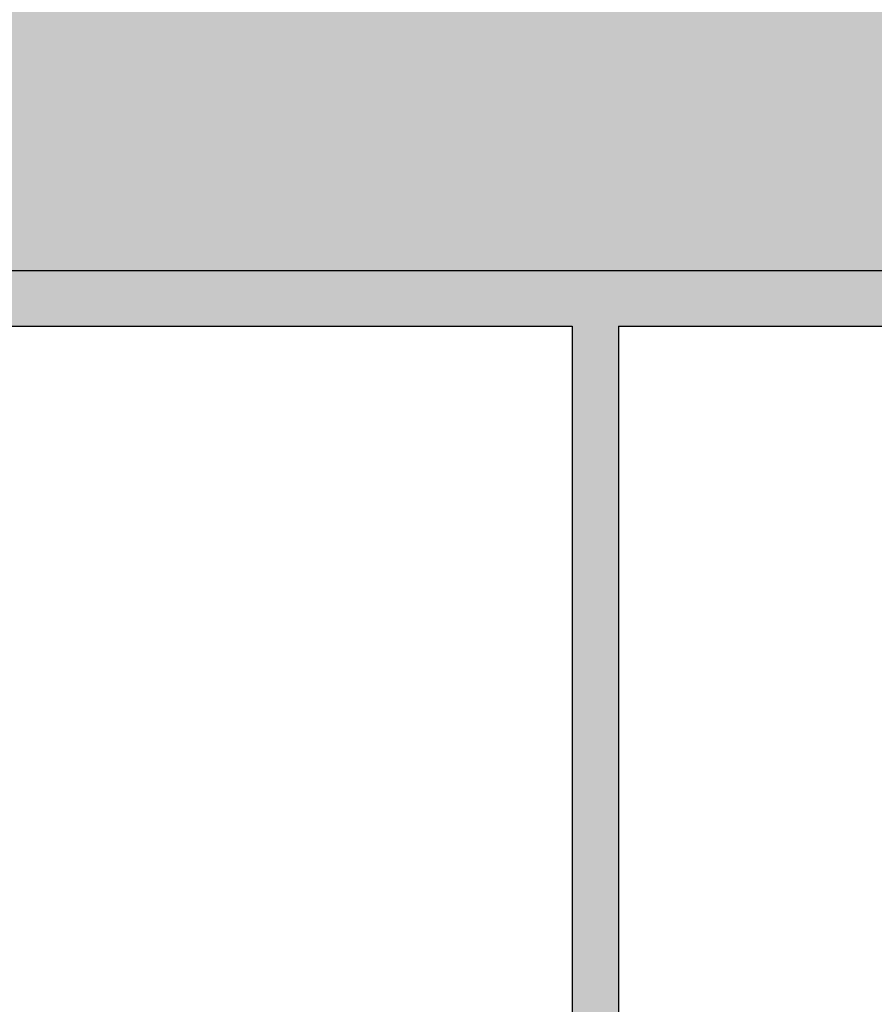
# Model space of a CAD drawing. Header units: metres. Extents: x -5 to 193, y -5 to 104.
# Tile 19 of 25: x 167.26 to 170.95, y 68.95 to 73.2. Entities that reach past the tile are written whole.
import ezdxf

# ---------------------------------------------------------------- set-up
doc = ezdxf.new("R2010")
doc.units = ezdxf.units.M
doc.linetypes.add('AUSGEZOGEN', pattern=[0])
for name, color, linetype, lineweight in [('XR$2$003WN111_ALLGEMEIN', 7, 'Continuous', 13), ('XR$2$004TT111_ALLGEMEIN', 7, 'Continuous', 13), ('XR$3$STANDARD', 7, 'Continuous', 25)]:
    doc.layers.add(name, color=color, linetype=linetype, lineweight=lineweight)

msp = doc.modelspace()

# ---------------------------------------------------------------- hatches: boundary and pattern name
at = {"layer": 'XR$2$004TT111_ALLGEMEIN', "linetype": 'AUSGEZOGEN', "lineweight": 25}
msp.add_hatch(color=0, dxfattribs=at).paths.add_polyline_path([(166.367, 71.8725), (166.367, 72.1125), (171.1474, 72.1125), (171.1474, 72.0025), (171.1999, 72.0025), (171.1999, 71.8725), (171.1474, 71.8725), (169.8474, 71.8725), (169.8474, 65.5225), (169.6474, 65.5225), (169.6474, 71.8725)], flags=16)
at = {"layer": 'XR$3$STANDARD', "linetype": 'AUSGEZOGEN', "lineweight": 25, "true_color": 0xc4ffc4}
h = msp.add_hatch(color=254, dxfattribs=at)
h.paths.add_polyline_path([(177.1024, 74.8675), (152.3424, 74.8675), (152.3424, 72.1125), (177.1024, 72.1125)])
h.paths.add_polyline_path([(173.9737, 73.2996), (172.9737, 73.2996), (172.9737, 74.6996), (173.9737, 74.6996)], flags=16)

# ---------------------------------------------------------------- linework, layer by layer
at = {"layer": 'XR$2$003WN111_ALLGEMEIN', "color": 2, "linetype": 'AUSGEZOGEN', "lineweight": 25}
for p, q in [((165.8424, 72.1125), (171.1474, 72.1125)), ((164.7799, 71.8725), (169.6474, 71.8725)), ((169.6474, 71.8725), (169.6474, 65.5225)), ((169.8474, 71.8725), (169.8474, 65.5225)), ((169.8474, 71.8725), (171.1474, 71.8725))]:
    msp.add_line(p, q, dxfattribs=at)

doc.saveas('drawing.dxf')
